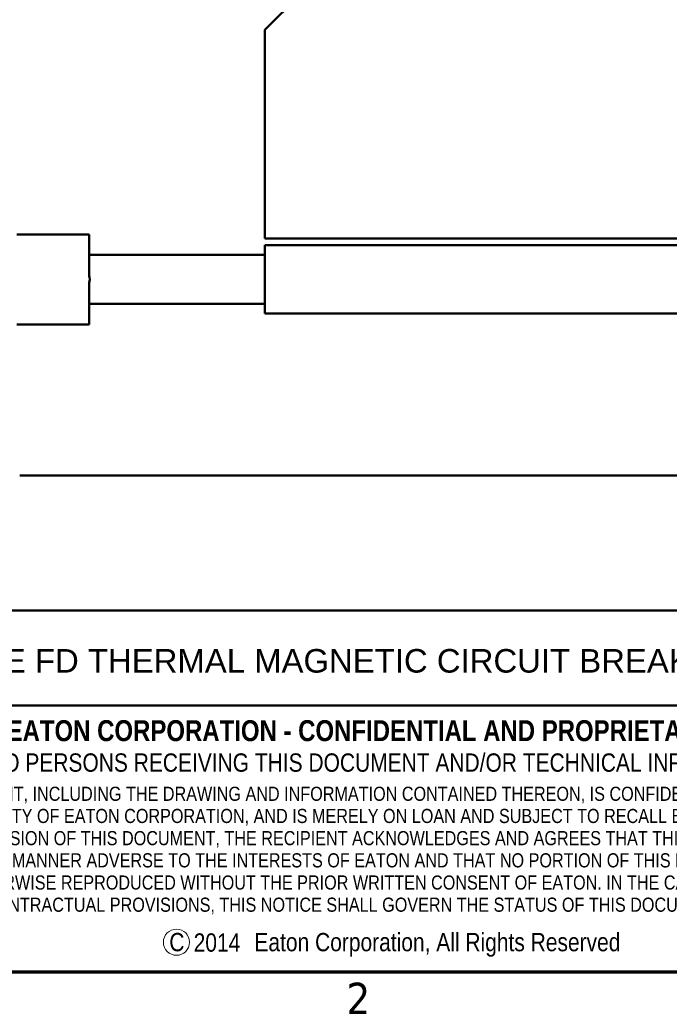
# Model space of a CAD drawing. Header units: inches. Extents: x 0.1 to 16.9, y 0.4 to 10.6.
# Tile 3 of 25: x 9.3 to 11.8, y 0.5 to 4.3. Entities that reach past the tile are written whole.
import ezdxf

# ---------------------------------------------------------------- set-up
doc = ezdxf.new("R2010")
doc.units = ezdxf.units.IN
doc.header["$MEASUREMENT"] = 0
for name, color, linetype, lineweight in [('Border (ANSI)', 7, 'Continuous', 70), ('Title (ANSI)', 7, 'Continuous', 50), ('Visible (ANSI)', 7, 'Continuous', 50)]:
    doc.layers.add(name, color=color, linetype=linetype, lineweight=lineweight)
doc.layers.add('FORMAT', color=5, linetype='Continuous', lineweight=25, true_color=0x0000ff)
doc.styles.add('Note Text (ANSI)', font='tahoma.ttf')
doc.styles.add('Text Style107', font='arialbd.ttf')
doc.styles.add('Text Style109', font='arialbd.ttf')
doc.styles.add('Text Style47', font='ARIALN.TTF')
doc.styles.add('Text Style50', font='arial.ttf')
doc.styles.add('Text Style55', font='arial.ttf')
doc.styles.add('Text Style59', font='arial.ttf')

# ---------------------------------------------------------------- blocks, each defined once
blk = doc.blocks.new('Borders Default Border')
at = {"layer": 'Border (ANSI)', "flags": 128}
blk.add_lwpolyline([(0.38, 0.62), (0.38, 10.38), (16.62, 10.38), (16.62, 0.62), (0.38, 0.62)], dxfattribs=at)
at = {"layer": 'Border (ANSI)', "insert": (10.5886, 0.46), "char_height": 0.12, "attachment_point": 7, "style": 'Note Text (ANSI)'}
blk.add_mtext('2', dxfattribs=at)
blk = doc.blocks.new('Title Blocks ICD TITLE BLOCK MM CUSTOMER')
at = {"layer": 'FORMAT', "color": 7, "linetype": 'Continuous', "lineweight": 5}
blk.add_circle((4.5794, 7.3068), 0.05, dxfattribs=at)
at = {"layer": 'Title (ANSI)'}
for p, q in [((3.2614, 8.5744), (11.2614, 8.5744)), ((3.2614, 8.212), (11.2564, 8.212)), ((11.2614, 7.1921), (3.2614, 7.1921))]:
    blk.add_line(p, q, dxfattribs=at)
at = {"layer": 'Title (ANSI)', "attachment_point": 5, "style": 'Note Text (ANSI)'}
for s, insert, char_height in [('\\fArial Narrow|b1|i0;\\H0.0800;EATON CORPORATION - CONFIDENTIAL AND PROPRIETARY', (5.284, 8.115), 0.08), ('\\fArial Narrow|b0|i0;\\H0.0700;NOTICE TO PERSONS RECEIVING THIS DOCUMENT AND/OR TECHNICAL INFORMATION', (5.2422, 7.9931), 0.07), ('\\fArial Narrow|b0|i0;\\H0.0700;C            Eaton Corporation, All Rights Reserved', (5.4146, 7.2968), 0.07)]:
    blk.add_mtext(s, dxfattribs=dict(at, insert=insert, char_height=char_height))
at = {"layer": 'Title (ANSI)', "insert": (5.2662, 7.9013), "char_height": 0.054, "attachment_point": 2, "line_spacing_factor": 0.941891, "style": 'Note Text (ANSI)'}
blk.add_mtext('\\fArial Narrow|b0|i0;\\H0.0540;THIS DOCUMENT, INCLUDING THE DRAWING AND INFORMATION CONTAINED THEREON, IS CONFIDENTIAL AND IS THE \\PEXCLUSIVE PROPERTY OF EATON CORPORATION, AND IS MERELY ON LOAN AND SUBJECT TO RECALL BY EATON AT ANY TIME.\\PBY TAKING POSSESSION OF THIS DOCUMENT, THE RECIPIENT ACKNOWLEDGES AND AGREES THAT THIS DOCUMENT CANNOT\\PBE USED IN ANY MANNER ADVERSE TO THE INTERESTS OF EATON AND THAT NO PORTION OF THIS DOCUMENT MAY BE\\PCOPIED OR OTHERWISE REPRODUCED WITHOUT THE PRIOR WRITTEN CONSENT OF EATON. IN THE CASE OF CONFLICTING\\PCONTRACTUAL PROVISIONS, THIS NOTICE SHALL GOVERN THE STATUS OF THIS DOCUMENT.', dxfattribs=at)
at = {"layer": 'Title (ANSI)'}
for tag, p, height, style in [('<TITLE_1>_001', (3.6752, 8.3375), 0.09, 'Text Style50'), ('DESIGNER_001', (8.7791, 8.3294), 0.09, 'Text Style50'), ('<DRAWN_DATE>_001', (10.5606, 8.3294), 0.09, 'Text Style50'), ('<PART_NUMBER>_001', (8.9483, 7.9147), 0.24, 'Text Style109'), ('Sheet_Size_001', (7.3651, 7.9055), 0.13, 'Text Style55'), ('<REVISION_NUMBER>_001', (10.7717, 7.8528), 0.18, 'Text Style107'), ('COPYRIGHT_YEAR_001', (4.6229, 7.2707), 0.07, 'Text Style47'), ('Sheet_Number_001', (10.8001, 7.2619), 0.08, 'Text Style59'), ('Number_of_sheets_001', (11.097, 7.2619), 0.08, 'Text Style59'), ('<SCALE>_001', (9.8254, 7.2503), 0.08, 'Text Style59')]:
    blk.add_attdef(tag, p, '', height=height, dxfattribs=dict(at, style=style))

msp = doc.modelspace()

# ---------------------------------------------------------------- linework, layer by layer
at = {"layer": 'Visible (ANSI)'}
for p, q in [((10.2766, 4.2225), (10.4956, 4.4415)), ((10.2766, 3.4245), (10.2766, 4.2225)), ((9.6046, 3.4405), (9.3276, 3.4405)), ((9.6046, 3.3625), (9.6046, 3.4405)), ((12.4964, 3.4245), (10.2766, 3.4245)), ((10.2766, 3.3985), (10.2766, 3.3625)), ((12.4964, 3.3985), (10.2766, 3.3985)), ((10.2766, 3.3625), (9.6046, 3.3625)), ((9.6046, 3.2821), (9.6046, 3.3625)), ((10.2766, 3.3625), (10.2766, 3.2956)), ((10.2766, 3.2413), (10.2766, 3.2956)), ((9.6046, 3.1745), (9.6046, 3.2548)), ((10.2766, 3.2413), (10.2766, 3.1745)), ((9.6046, 3.1745), (10.2766, 3.1745)), ((9.6046, 3.0965), (9.6046, 3.1745)), ((10.2766, 3.1745), (10.2766, 3.1385)), ((10.2766, 3.1385), (12.4961, 3.1385)), ((9.3276, 3.0965), (9.6046, 3.0965)), ((9.3386, 2.5185), (12.4366, 2.5185))]:
    msp.add_line(p, q, dxfattribs=at)
msp.add_ellipse((9.4435, 3.2685), major_axis=(-0.1628, 0), ratio=0.57735, start_param=2.995598, end_param=3.287587, dxfattribs=at)

# ---------------------------------------------------------------- block references
msp.add_blockref('Borders Default Border', (0, 0))
ref = msp.add_blockref('Title Blocks ICD TITLE BLOCK MM CUSTOMER', (5.3586, -6.5721))
ref.add_attrib('<TITLE_1>_001', 'TYPE FD THERMAL MAGNETIC CIRCUIT BREAKERS TWO POLE, SERIES C', (9.0338, 1.7654), dxfattribs={"layer": 'Title (ANSI)', "height": 0.09, "style": 'Text Style50'})
ref.add_attrib('COPYRIGHT_YEAR_001', ' 2014', (9.9815, 0.6986), dxfattribs={"layer": 'Title (ANSI)', "height": 0.07, "style": 'Text Style47'})

doc.saveas('drawing.dxf')
